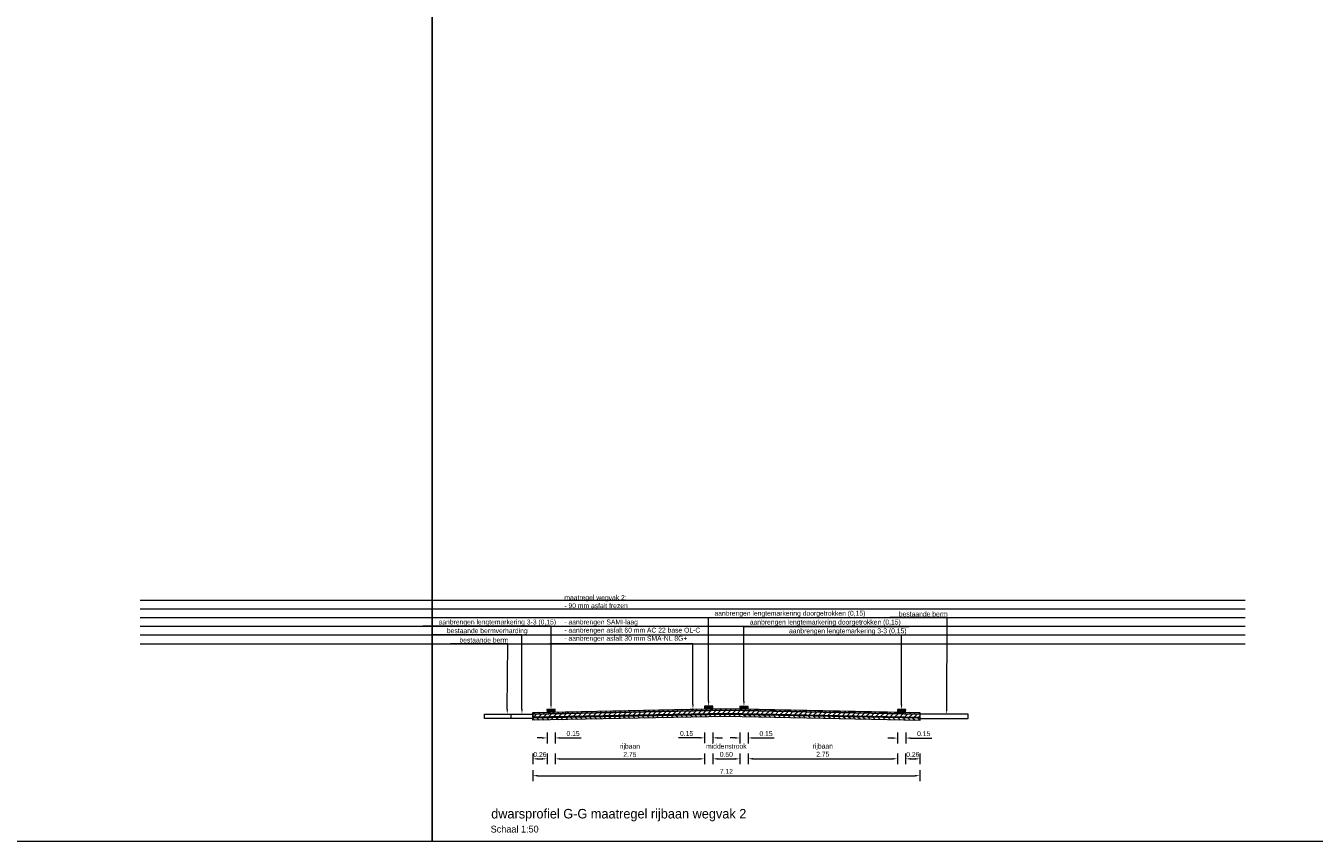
# Model space of a CAD drawing. Header units: metres. Extents: x 0 to 178216, y 0 to 407261.
# Tile 86 of 126: x 166868 to 166892, y 406206 to 406221. Entities that reach past the tile are written whole.
import ezdxf
from ezdxf import colors
from ezdxf.entities.mleader import LeaderData, LeaderLine
from ezdxf.math import Vec2, Vec3

# ---------------------------------------------------------------- set-up
doc = ezdxf.new("R2010")
doc.units = ezdxf.units.M
doc.header["$PDSIZE"] = 1
doc.layers.get('Defpoints').update_dxf_attribs({"lineweight": 18})
for name, color, linetype, lineweight in [('N-WE-VW-MARKERING_LANGS_STREEP_DOORGETROKKEN-G', 7, 'Continuous', 18), ('X-XX-AL-T35', 50, 'Continuous', 18), ('X-XX-AL-T50', 130, 'Continuous', 18), ('X-XX-AL-TEKENBLAD-M', 7, 'Continuous', 18), ('X-XX-AL-TEKENBLAD-S', 7, 'Continuous', 18), ('X-XX-AL-TEKENBLAD-T18', 10, 'Continuous', 18)]:
    doc.layers.add(name, color=color, linetype=linetype, lineweight=lineweight)
doc.layers.add('X-XX-AL-HULPLIJN-G', color=210, linetype='Continuous', lineweight=18, plot=False)
doc.styles.add('Futurabook1-1000', font='LT.TTF', dxfattribs={"height": 2.5})
doc.styles.add('NLCS-ISO-M50-T18', font='LT.TTF', dxfattribs={"height": 0.09})
doc.styles.add('NLCS-ISO-M500-T50', font='LT.TTF', dxfattribs={"height": 2.5})
doc.dimstyles.new('NLCS-M50-T18-PIJL_L2_H2', dxfattribs={"dimscale": 0.05, "dimtxt": 0.09, "dimasz": 1.8, "dimexe": 2, "dimexo": 2, "dimgap": 0.7, "dimtad": 1, "dimzin": 0, "dimdsep": 46, "dimtxsty": 'NLCS-ISO-M50-T18', "dimcen": 0, "dimdle": 2, "dimclrd": 256, "dimclre": 256, "dimclrt": 10, "dimazin": 0, "dimtfac": 1, "dimtofl": 0, "dimtmove": 0, "dimatfit": 3, "dimfxl": 2, "dimfxlon": 1, "dimtfillclr": 256, "dimtolj": 1, "dimtzin": 0, "dimlwd": -1, "dimlwe": -1, "dimarcsym": 0})
pattern_1 = [(45, (0, -39.5), (-0.044901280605, 0.044901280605), [])]

# ---------------------------------------------------------------- blocks, each defined once
blk = doc.blocks.new('*D34')
at = {"layer": 'Defpoints', "color": 0, "transparency": 16777216}
for p in [(166877.6, 406207.963), (166880.35, 406208.019), (166880.35, 406207.1)]:
    blk.add_point(p, dxfattribs=at)
at = {"layer": 'X-XX-AL-TEKENBLAD-M', "transparency": 16777216}
for p, q in [((166877.6, 406207.2), (166877.6, 406207)), ((166880.35, 406207.2), (166880.35, 406207)), ((166877.69, 406207.1), (166880.26, 406207.1))]:
    blk.add_line(p, q, dxfattribs=at)
for points in [[(166877.69, 406207.115), (166877.69, 406207.085), (166877.6, 406207.1)], [(166880.26, 406207.115), (166880.26, 406207.085), (166880.35, 406207.1)]]:
    blk.add_solid(points, dxfattribs=at)
at = {"layer": 'X-XX-AL-TEKENBLAD-M', "color": 10, "transparency": 16777216, "insert": (166878.975, 406207.257), "char_height": 0.09, "attachment_point": 5, "style": 'NLCS-ISO-M50-T18'}
blk.add_mtext('\\A1;rijbaan\\P2.75', dxfattribs=at)
blk = doc.blocks.new('*D35')
at = {"layer": 'Defpoints', "color": 0, "transparency": 16777216}
for p in [(166880.5, 406208.021), (166881, 406208.02), (166881, 406207.1)]:
    blk.add_point(p, dxfattribs=at)
at = {"layer": 'X-XX-AL-TEKENBLAD-M', "transparency": 16777216}
for p, q in [((166880.5, 406207.2), (166880.5, 406207)), ((166881, 406207.2), (166881, 406207)), ((166880.59, 406207.1), (166880.91, 406207.1))]:
    blk.add_line(p, q, dxfattribs=at)
for points in [[(166880.59, 406207.115), (166880.59, 406207.085), (166880.5, 406207.1)], [(166880.91, 406207.115), (166880.91, 406207.085), (166881, 406207.1)]]:
    blk.add_solid(points, dxfattribs=at)
at = {"layer": 'X-XX-AL-TEKENBLAD-M', "color": 10, "transparency": 16777216, "insert": (166880.75, 406207.257), "char_height": 0.09, "attachment_point": 5, "style": 'NLCS-ISO-M50-T18'}
blk.add_mtext('\\A1;middenstrook\\P0.50', dxfattribs=at)
blk = doc.blocks.new('*D36')
at = {"layer": 'Defpoints', "color": 0, "transparency": 16777216}
for p in [(166881.15, 406208.016), (166883.9, 406207.959), (166883.9, 406207.101)]:
    blk.add_point(p, dxfattribs=at)
at = {"layer": 'X-XX-AL-TEKENBLAD-M', "transparency": 16777216}
for p, q in [((166881.15, 406207.201), (166881.15, 406207.001)), ((166883.9, 406207.201), (166883.9, 406207.001)), ((166881.24, 406207.101), (166883.81, 406207.101))]:
    blk.add_line(p, q, dxfattribs=at)
for points in [[(166881.24, 406207.116), (166881.24, 406207.086), (166881.15, 406207.101)], [(166883.81, 406207.116), (166883.81, 406207.086), (166883.9, 406207.101)]]:
    blk.add_solid(points, dxfattribs=at)
at = {"layer": 'X-XX-AL-TEKENBLAD-M', "color": 10, "transparency": 16777216, "insert": (166882.525, 406207.259), "char_height": 0.09, "attachment_point": 5, "style": 'NLCS-ISO-M50-T18'}
blk.add_mtext('\\A1;rijbaan\\P2.75', dxfattribs=at)
blk = doc.blocks.new('*D37')
at = {"layer": 'Defpoints', "color": 0, "transparency": 16777216}
for p in [(166884.05, 406207.957), (166884.313, 406207.952), (166884.313, 406207.1)]:
    blk.add_point(p, dxfattribs=at)
at = {"layer": 'X-XX-AL-TEKENBLAD-M', "transparency": 16777216}
for p, q in [((166884.05, 406207.2), (166884.05, 406207)), ((166884.313, 406207.2), (166884.313, 406207)), ((166884.14, 406207.1), (166884.223, 406207.1))]:
    blk.add_line(p, q, dxfattribs=at)
for points in [[(166884.14, 406207.115), (166884.14, 406207.085), (166884.05, 406207.1)], [(166884.223, 406207.115), (166884.223, 406207.085), (166884.313, 406207.1)]]:
    blk.add_solid(points, dxfattribs=at)
at = {"layer": 'X-XX-AL-TEKENBLAD-M', "color": 10, "transparency": 16777216, "insert": (166884.182, 406207.181), "char_height": 0.09, "attachment_point": 5, "style": 'NLCS-ISO-M50-T18'}
blk.add_mtext('\\A1;0.26', dxfattribs=at)
blk = doc.blocks.new('*D38')
at = {"layer": 'Defpoints', "color": 0, "transparency": 16777216}
for p in [(166877.188, 406207.954), (166877.45, 406207.96), (166877.45, 406207.1)]:
    blk.add_point(p, dxfattribs=at)
at = {"layer": 'X-XX-AL-TEKENBLAD-M', "transparency": 16777216}
for p, q in [((166877.188, 406207.2), (166877.188, 406207)), ((166877.45, 406207.2), (166877.45, 406207)), ((166877.278, 406207.1), (166877.36, 406207.1))]:
    blk.add_line(p, q, dxfattribs=at)
for points in [[(166877.278, 406207.115), (166877.278, 406207.085), (166877.188, 406207.1)], [(166877.36, 406207.115), (166877.36, 406207.085), (166877.45, 406207.1)]]:
    blk.add_solid(points, dxfattribs=at)
at = {"layer": 'X-XX-AL-TEKENBLAD-M', "color": 10, "transparency": 16777216, "insert": (166877.319, 406207.18), "char_height": 0.09, "attachment_point": 5, "style": 'NLCS-ISO-M50-T18'}
blk.add_mtext('\\A1;0.26', dxfattribs=at)
blk = doc.blocks.new('*D148')
at = {"layer": 'Defpoints', "color": 0, "transparency": 16777216}
for p in [(166877.188, 406207.809), (166884.313, 406207.807), (166884.313, 406206.79)]:
    blk.add_point(p, dxfattribs=at)
at = {"layer": 'X-XX-AL-TEKENBLAD-M', "transparency": 16777216}
for p, q in [((166877.188, 406206.89), (166877.188, 406206.69)), ((166884.313, 406206.89), (166884.313, 406206.69)), ((166877.278, 406206.79), (166884.223, 406206.79))]:
    blk.add_line(p, q, dxfattribs=at)
for points in [[(166877.278, 406206.805), (166877.278, 406206.775), (166877.188, 406206.79)], [(166884.223, 406206.805), (166884.223, 406206.775), (166884.313, 406206.79)]]:
    blk.add_solid(points, dxfattribs=at)
at = {"layer": 'X-XX-AL-TEKENBLAD-M', "color": 10, "transparency": 16777216, "insert": (166880.751, 406206.87), "char_height": 0.09, "attachment_point": 5, "style": 'NLCS-ISO-M50-T18'}
blk.add_mtext('\\A1;7.12', dxfattribs=at)
blk = doc.blocks.new('*D149')
at = {"layer": 'Defpoints', "color": 0, "transparency": 16777216}
for p in [(166877.45, 406207.985), (166877.599, 406208.013), (166877.599, 406207.485)]:
    blk.add_point(p, dxfattribs=at)
at = {"layer": 'X-XX-AL-TEKENBLAD-M', "transparency": 16777216}
for p, q in [((166877.45, 406207.585), (166877.45, 406207.385)), ((166877.599, 406207.585), (166877.599, 406207.385)), ((166877.36, 406207.485), (166877.27, 406207.485)), ((166877.689, 406207.485), (166878.08, 406207.485))]:
    blk.add_line(p, q, dxfattribs=at)
for points in [[(166877.36, 406207.5), (166877.36, 406207.47), (166877.45, 406207.485)], [(166877.689, 406207.5), (166877.689, 406207.47), (166877.599, 406207.485)]]:
    blk.add_solid(points, dxfattribs=at)
at = {"layer": 'X-XX-AL-TEKENBLAD-M', "color": 10, "transparency": 16777216, "insert": (166877.93, 406207.566), "char_height": 0.09, "attachment_point": 5, "style": 'NLCS-ISO-M50-T18'}
blk.add_mtext('\\A1;0.15', dxfattribs=at)
blk = doc.blocks.new('*D150')
at = {"layer": 'Defpoints', "color": 0, "transparency": 16777216}
for p in [(166880.35, 406208.018), (166880.5, 406208.046), (166880.5, 406207.486)]:
    blk.add_point(p, dxfattribs=at)
at = {"layer": 'X-XX-AL-TEKENBLAD-M', "transparency": 16777216}
for p, q in [((166880.35, 406207.586), (166880.35, 406207.386)), ((166880.5, 406207.586), (166880.5, 406207.386)), ((166880.26, 406207.486), (166879.869, 406207.486)), ((166880.59, 406207.486), (166880.68, 406207.486))]:
    blk.add_line(p, q, dxfattribs=at)
for points in [[(166880.26, 406207.501), (166880.26, 406207.471), (166880.35, 406207.486)], [(166880.59, 406207.501), (166880.59, 406207.471), (166880.5, 406207.486)]]:
    blk.add_solid(points, dxfattribs=at)
at = {"layer": 'X-XX-AL-TEKENBLAD-M', "color": 10, "transparency": 16777216, "insert": (166880.019, 406207.567), "char_height": 0.09, "attachment_point": 5, "style": 'NLCS-ISO-M50-T18'}
blk.add_mtext('\\A1;0.15', dxfattribs=at)
blk = doc.blocks.new('*D151')
at = {"layer": 'Defpoints', "color": 0, "transparency": 16777216}
for p in [(166881.001, 406208.043), (166881.151, 406208.04), (166881.151, 406207.484)]:
    blk.add_point(p, dxfattribs=at)
at = {"layer": 'X-XX-AL-TEKENBLAD-M', "transparency": 16777216}
for p, q in [((166881.001, 406207.584), (166881.001, 406207.384)), ((166881.151, 406207.584), (166881.151, 406207.384)), ((166880.911, 406207.484), (166880.821, 406207.484)), ((166881.241, 406207.484), (166881.632, 406207.484))]:
    blk.add_line(p, q, dxfattribs=at)
for points in [[(166880.911, 406207.499), (166880.911, 406207.469), (166881.001, 406207.484)], [(166881.241, 406207.499), (166881.241, 406207.469), (166881.151, 406207.484)]]:
    blk.add_solid(points, dxfattribs=at)
at = {"layer": 'X-XX-AL-TEKENBLAD-M', "color": 10, "transparency": 16777216, "insert": (166881.481, 406207.564), "char_height": 0.09, "attachment_point": 5, "style": 'NLCS-ISO-M50-T18'}
blk.add_mtext('\\A1;0.15', dxfattribs=at)
blk = doc.blocks.new('*D152')
at = {"layer": 'Defpoints', "color": 0, "transparency": 16777216}
for p in [(166883.901, 406207.985), (166884.051, 406208.007), (166884.051, 406207.482)]:
    blk.add_point(p, dxfattribs=at)
at = {"layer": 'X-XX-AL-TEKENBLAD-M', "transparency": 16777216}
for p, q in [((166883.901, 406207.582), (166883.901, 406207.382)), ((166884.051, 406207.582), (166884.051, 406207.382)), ((166883.811, 406207.482), (166883.721, 406207.482)), ((166884.141, 406207.482), (166884.532, 406207.482))]:
    blk.add_line(p, q, dxfattribs=at)
for points in [[(166883.811, 406207.497), (166883.811, 406207.467), (166883.901, 406207.482)], [(166884.141, 406207.497), (166884.141, 406207.467), (166884.051, 406207.482)]]:
    blk.add_solid(points, dxfattribs=at)
at = {"layer": 'X-XX-AL-TEKENBLAD-M', "color": 10, "transparency": 16777216, "insert": (166884.382, 406207.563), "char_height": 0.09, "attachment_point": 5, "style": 'NLCS-ISO-M50-T18'}
blk.add_mtext('\\A1;0.15', dxfattribs=at)

msp = doc.modelspace()

# ---------------------------------------------------------------- hatches: boundary and pattern name
at = {"layer": 'N-WE-VW-MARKERING_LANGS_STREEP_DOORGETROKKEN-G', "transparency": 33554559}
h = msp.add_hatch(color=256, dxfattribs=at)
h.dxf.hatch_style = 1
h.paths.add_polyline_path([(166880.499, 406208.0707), (166880.3491, 406208.0676), (166880.3501, 406208.0176), (166880.5001, 406208.0207)])
h = msp.add_hatch(color=256, dxfattribs=at)
h.dxf.hatch_style = 1
h.paths.add_polyline_path([(166881.1511, 406208.0653), (166881.0011, 406208.0683), (166881.0001, 406208.0183), (166881.1501, 406208.0153)])
h = msp.add_hatch(color=256, dxfattribs=at)
h.dxf.hatch_style = 1
h.paths.add_polyline_path([(166877.599, 406208.0126), (166877.4491, 406208.0096), (166877.4501, 406207.9596), (166877.6001, 406207.9626)])
h = msp.add_hatch(color=256, dxfattribs=at)
h.dxf.hatch_style = 1
h.paths.add_polyline_path([(166884.0511, 406208.0073), (166883.9011, 406208.0103), (166883.9001, 406207.9603), (166884.0501, 406207.9573)])
at = {"layer": 'X-XX-AL-TEKENBLAD-S', "transparency": 33554687}
h = msp.add_hatch(dxfattribs=at)
h.set_pattern_fill('ANSI31', color=256, scale=0.02, angle=270)
h.set_pattern_definition([(315, (-3e-09, 0.5), (0.044901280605, 0.044901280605), [])])
h.paths.add_polyline_path([(166877.1885, 406207.9544), (166880.7501, 406208.0245), (166884.3133, 406207.952), (166884.3133, 406207.922), (166880.7501, 406207.9945), (166877.1885, 406207.9244)])
h = msp.add_hatch(dxfattribs=at)
h.set_pattern_fill('ANSI31', color=256, scale=0.02)
h.set_pattern_definition(pattern_1)
h.paths.add_polyline_path([(166880.7501, 406207.9945), (166877.1885, 406207.9244), (166877.1885, 406207.8644), (166880.7501, 406207.9345), (166884.3133, 406207.862), (166884.3133, 406207.922)])
h = msp.add_hatch(dxfattribs=at)
h.set_pattern_fill('ANSI31', color=256, scale=0.02)
h.set_pattern_definition(pattern_1)
h.paths.add_polyline_path([(166877.1885, 406207.9244), (166880.7501, 406207.9945), (166884.3133, 406207.922), (166884.3133, 406207.862), (166880.7501, 406207.9345), (166877.1885, 406207.8644)])
h = msp.add_hatch(dxfattribs=at)
h.set_pattern_fill('ANSI31', color=8, scale=0.02, angle=270)
h.set_pattern_definition([(315, (-6.27259, -39.51), (0.044901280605, 0.044901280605), [])])
h.paths.add_polyline_path([(166877.1885, 406207.8544), (166880.7501, 406207.9245), (166884.3133, 406207.852), (166884.3133, 406207.807), (166880.7501, 406207.8795), (166877.1885, 406207.8094)])

# ---------------------------------------------------------------- linework, layer by layer
at = {"layer": 'N-WE-VW-MARKERING_LANGS_STREEP_DOORGETROKKEN-G', "flags": 128}
for points in [[(166880.499, 406208.0707), (166880.3491, 406208.0676), (166880.3501, 406208.0176), (166880.5001, 406208.0207), (166880.499, 406208.0707)], [(166881.1511, 406208.0653), (166881.0011, 406208.0683), (166881.0001, 406208.0183), (166881.1501, 406208.0153), (166881.1511, 406208.0653)], [(166877.599, 406208.0126), (166877.4491, 406208.0096), (166877.4501, 406207.9596), (166877.6001, 406207.9626), (166877.599, 406208.0126)], [(166884.0511, 406208.0073), (166883.9011, 406208.0103), (166883.9001, 406207.9603), (166884.0501, 406207.9573), (166884.0511, 406208.0073)]]:
    msp.add_lwpolyline(points, close=True, dxfattribs=at)
at = {"layer": 'X-XX-AL-HULPLIJN-G', "flags": 128}
for points in [[(166825.3375, 406225.5848), (166825.3375, 406205.5848), (166875.3375, 406205.5848), (166875.3375, 406225.5848)], [(166875.3375, 406225.5848), (166875.3375, 406205.5848), (166925.3375, 406205.5848), (166925.3375, 406225.5848)]]:
    msp.add_lwpolyline(points, close=True, dxfattribs=at)
for points in [[(166869.9657, 406210.0182), (166890.2954, 406210.0182)], [(166869.9657, 406209.8582), (166890.2954, 406209.8582)], [(166869.9657, 406209.6982), (166890.2954, 406209.6982)], [(166869.9657, 406209.5382), (166890.2954, 406209.5382)], [(166869.9657, 406209.3782), (166890.2954, 406209.3782)], [(166869.9657, 406209.2182), (166890.2954, 406209.2182)]]:
    msp.add_lwpolyline(points, dxfattribs=at)
at = {"layer": 'X-XX-AL-TEKENBLAD-S', "color": 8, "flags": 128}
for points in [[(166876.2986, 406207.9244), (166877.1885, 406207.9244), (166877.1885, 406207.8444), (166876.2986, 406207.8444)], [(166876.7887, 406207.9244), (166877.1885, 406207.9244), (166877.1885, 406207.8444), (166876.7887, 406207.8444)], [(166877.1885, 406207.8544), (166880.7501, 406207.9245), (166884.3133, 406207.852), (166884.3133, 406207.852), (166884.3133, 406207.807), (166880.7501, 406207.8795), (166877.1885, 406207.8094), (166877.1885, 406207.8544)], [(166885.2032, 406207.922), (166884.3133, 406207.922), (166884.3133, 406207.842), (166885.2032, 406207.842)]]:
    msp.add_lwpolyline(points, close=True, dxfattribs=at)
at = {"layer": 'X-XX-AL-TEKENBLAD-S', "const_width": 0.01, "flags": 128}
msp.add_lwpolyline([(166877.1886, 406207.8594), (166880.7501, 406207.9295), (166884.3133, 406207.857)], dxfattribs=at)
at = {"layer": 'X-XX-AL-TEKENBLAD-S', "flags": 128}
msp.add_lwpolyline([(166877.1885, 406207.9544), (166877.517, 406207.961), (166880.3694, 406208.018), (166880.7501, 406208.0245), (166881.0137, 406208.018), (166883.8438, 406207.9614), (166884.3133, 406207.952)], dxfattribs=at)
msp.add_lwpolyline([(166877.1885, 406207.9544), (166877.517, 406207.961), (166880.3694, 406208.018), (166880.7501, 406208.0245), (166881.0137, 406208.018), (166883.8438, 406207.9614), (166884.3133, 406207.952)], dxfattribs=at)
for points in [[(166877.1885, 406207.9544), (166880.7501, 406208.0245), (166884.3133, 406207.952), (166884.3133, 406207.952), (166884.3133, 406207.922), (166880.7501, 406207.9945), (166877.1885, 406207.9244), (166877.1885, 406207.9544)], [(166877.1885, 406207.9244), (166880.7501, 406207.9945), (166884.3133, 406207.922), (166884.3133, 406207.922), (166884.3133, 406207.862), (166880.7501, 406207.9345), (166877.1885, 406207.8644), (166877.1885, 406207.9244)]]:
    msp.add_lwpolyline(points, close=True, dxfattribs=at)

# ---------------------------------------------------------------- texts
at = {"layer": 'X-XX-AL-T35', "insert": (166876.4134, 406205.8698), "char_height": 0.125, "attachment_point": 1, "style": 'Futurabook1-1000'}
msp.add_mtext_dynamic_manual_height_columns('Schaal 1:50', width=5.387368, gutter_width=1.75, heights=[0], dxfattribs=at)
at = {"layer": 'X-XX-AL-T50', "insert": (166876.423, 406206.1787), "char_height": 0.175, "attachment_point": 1, "style": 'Futurabook1-1000'}
msp.add_mtext_dynamic_manual_height_columns('dwarsprofiel G-G maatregel rijbaan wegvak 2', width=8.139484, gutter_width=2.5, heights=[0], dxfattribs=at)

# ---------------------------------------------------------------- dimensions: what is measured, and where the dimension line sits
at = {"layer": 'X-XX-AL-TEKENBLAD-M'}
for base, p1, p2, picture, middle in [((166877.4501, 406207.0997), (166877.1885, 406207.9544), (166877.4501, 406207.9596), '*D38', (166877.3193, 406207.0997)), ((166880.4995, 406207.4859), (166880.3501, 406208.0176), (166880.4995, 406208.0457), '*D150', (166880.0194, 406207.4859)), ((166884.3133, 406207.1001), (166884.0501, 406207.9574), (166884.3133, 406207.952), '*D37', (166884.1817, 406207.1001))]:
    dim = msp.add_linear_dim(base=base, p1=p1, p2=p2, dimstyle='NLCS-M50-T18-PIJL_L2_H2', dxfattribs=at)
    dim.commit()
    dim.dimension.update_dxf_attribs({"geometry": picture, "text_midpoint": middle, "dimtype": 160})
for base, p1, p2, picture, middle in [((166877.599, 406207.485), (166877.4496, 406207.9846), (166877.599, 406208.0126), '*D149', (166877.9297, 406207.5657)), ((166881.1506, 406207.4836), (166881.0006, 406208.0433), (166881.1506, 406208.0403), '*D151', (166881.4812, 406207.5644)), ((166884.0511, 406207.4822), (166883.9006, 406207.9853), (166884.0511, 406208.0073), '*D152', (166884.3817, 406207.563)), ((166884.3133, 406206.7897), (166877.1885, 406207.8094), (166884.3133, 406207.807), '*D148', (166880.7509, 406206.8704))]:
    dim = msp.add_linear_dim(base=base, p1=p1, p2=p2, dimstyle='NLCS-M50-T18-PIJL_L2_H2', dxfattribs=at)
    dim.commit()
    dim.dimension.update_dxf_attribs({"geometry": picture, "text_midpoint": middle})
for base, p1, p2, picture, middle in [((166880.3501, 406207.0997), (166877.6001, 406207.9626), (166880.3501, 406208.0191), '*D34', (166878.9751, 406207.2574)), ((166883.9001, 406207.1012), (166881.1501, 406208.0163), (166883.9001, 406207.9588), '*D36', (166882.5251, 406207.2589))]:
    dim = msp.add_linear_dim(base=base, p1=p1, p2=p2, text='rijbaan\\P<>', dimstyle='NLCS-M50-T18-PIJL_L2_H2', dxfattribs=at)
    dim.commit()
    dim.dimension.update_dxf_attribs({"geometry": picture, "text_midpoint": middle})
dim = msp.add_linear_dim(base=(166881.0001, 406207.0997), p1=(166880.5001, 406208.0207), p2=(166881.0001, 406208.0195), text='middenstrook\\P<>', dimstyle='NLCS-M50-T18-PIJL_L2_H2', dxfattribs=at)
dim.commit()
dim.dimension.update_dxf_attribs({"geometry": '*D35', "text_midpoint": (166880.7501, 406207.0997), "dimtype": 160})

# ---------------------------------------------------------------- leaders
at = {"layer": 'X-XX-AL-TEKENBLAD-T18'}
ml = msp.add_multileader_mtext('Standard', dxfattribs=at)
ml.set_content('maatregel wegvak 2: \\P- 90 mm asfalt frezen \\P\\P- aanbrengen SAMI-laag \\P- aanbrengen asfalt 60 mm AC 22 base OL-C \\P- aanbrengen asfalt 30 mm SMA-NL 8G+ ', color=256, style='NLCS-ISO-M50-T18')
ml.set_leader_properties(color=256, linetype='ByLayer', lineweight=-1)
ml.build(insert=Vec2(0, 0))
ml.multileader.update_dxf_attribs({"text_left_attachment_type": 5, "text_right_attachment_type": 5, "dogleg_length": 0.09, "arrow_head_size": 0.09})
ctx = ml.context
ctx.base_point, ctx.char_height, ctx.arrow_head_size, ctx.landing_gap_size, ctx.plane_origin = Vec3(166877.7515, 406209.2182), 0.09, 0.09, 0.018, Vec3(166880.21, 406208.3385)
ctx.left_attachment, ctx.right_attachment = 5, 5
notes = []
notes.append((ctx, [(1, (1, 1, 0), (166880.135, 406209.2182), (-1, 0), 0.09, [(0, [(166880.1349, 406208.0133)], 0, [])])]))
ctx.mtext.insert, ctx.mtext.flow_direction = Vec3(166877.7695, 406210.1125), 5
ml = msp.add_multileader_mtext('Standard', dxfattribs=at)
ml.set_content('aanbrengen lengtemarkering doorgetrokken (0,15)', color=256, style='NLCS-ISO-M50-T18')
ml.set_leader_properties(color=256, linetype='ByLayer', lineweight=-1)
ml.build(insert=Vec2(0, 0))
ml.multileader.update_dxf_attribs({"text_left_attachment_type": 5, "text_right_attachment_type": 5, "dogleg_length": 0.09, "arrow_head_size": 0.09})
ctx = ml.context
ctx.base_point, ctx.char_height, ctx.arrow_head_size, ctx.landing_gap_size, ctx.plane_origin = Vec3(166880.5141, 406209.6993), 0.09, 0.09, 0.018, Vec3(166880.3491, 406208.3966)
ctx.left_attachment, ctx.right_attachment = 5, 5
notes.append((ctx, [(1, (1, 1, 0), (166880.4241, 406209.6993), (1, 0), 0.09, [(0, [(166880.4241, 406208.0691)], 0, [])])]))
ctx.mtext.insert, ctx.mtext.rotation, ctx.mtext.flow_direction = Vec3(166880.5321, 406209.8232), 6.2831853, 5
ml = msp.add_multileader_mtext('Standard', dxfattribs=at)
ml.set_content('bestaande berm', color=256, style='NLCS-ISO-M50-T18')
ml.set_leader_properties(color=256, linetype='ByLayer', lineweight=-1)
ml.build(insert=Vec2(0, 0))
ml.multileader.update_dxf_attribs({"text_left_attachment_type": 5, "text_right_attachment_type": 5, "dogleg_length": 0.09, "arrow_head_size": 0.09})
ctx = ml.context
ctx.base_point, ctx.char_height, ctx.arrow_head_size, ctx.landing_gap_size, ctx.plane_origin = Vec3(166883.907, 406209.6982), 0.09, 0.09, 0.018, Vec3(166884.8946, 406208.2795)
ctx.left_attachment, ctx.right_attachment = 5, 5
notes.append((ctx, [(1, (1, 1, 0), (166884.8159, 406209.6982), (-1, 0), 0.09, [(0, [(166884.8051, 406207.922)], 0, [])])]))
ctx.mtext.insert, ctx.mtext.flow_direction = Vec3(166883.925, 406209.8102), 5
ml = msp.add_multileader_mtext('Standard', dxfattribs=at)
ml.set_content('aanbrengen lengtemarkering 3-3 (0,15)', color=256, style='NLCS-ISO-M50-T18')
ml.set_leader_properties(color=256, linetype='ByLayer', lineweight=-1)
ml.build(insert=Vec2(0, 0))
ml.multileader.update_dxf_attribs({"text_left_attachment_type": 5, "text_right_attachment_type": 5, "dogleg_length": 0.09, "arrow_head_size": 0.09})
ctx = ml.context
ctx.base_point, ctx.char_height, ctx.arrow_head_size, ctx.landing_gap_size, ctx.plane_origin = Vec3(166875.4363, 406209.5382), 0.09, 0.09, 0.018, Vec3(166877.599, 406208.3386)
ctx.left_attachment, ctx.right_attachment = 5, 5
notes.append((ctx, [(1, (1, 1, 0), (166877.5241, 406209.5382), (-1, 0), 0.09, [(0, [(166877.5241, 406208.0111)], 0, [])])]))
ctx.mtext.insert, ctx.mtext.flow_direction = Vec3(166875.4543, 406209.6621), 5
ml = msp.add_multileader_mtext('Standard', dxfattribs=at)
ml.set_content('bestaande bermverharding', color=256, style='NLCS-ISO-M50-T18')
ml.set_leader_properties(color=256, linetype='ByLayer', lineweight=-1)
ml.build(insert=Vec2(0, 0))
ml.multileader.update_dxf_attribs({"text_left_attachment_type": 5, "text_right_attachment_type": 5, "dogleg_length": 0.09, "arrow_head_size": 0.09})
ctx = ml.context
ctx.base_point, ctx.char_height, ctx.arrow_head_size, ctx.landing_gap_size, ctx.plane_origin = Vec3(166875.5901, 406209.3782), 0.09, 0.09, 0.018, Vec3(166877.0654, 406208.294)
ctx.left_attachment, ctx.right_attachment = 5, 5
notes.append((ctx, [(1, (1, 1, 0), (166876.9886, 406209.3782), (-1, 0), 0.0441, [(0, [(166876.9886, 406207.9244)], 0, [])])]))
ctx.mtext.insert, ctx.mtext.flow_direction = Vec3(166875.6081, 406209.5021), 5
ml = msp.add_multileader_mtext('Standard', dxfattribs=at)
ml.set_content('aanbrengen lengtemarkering doorgetrokken (0,15)', color=256, style='NLCS-ISO-M50-T18')
ml.set_leader_properties(color=256, linetype='ByLayer', lineweight=-1)
ml.build(insert=Vec2(0, 0))
ml.multileader.update_dxf_attribs({"text_left_attachment_type": 5, "text_right_attachment_type": 5, "dogleg_length": 0.09, "arrow_head_size": 0.09})
ctx = ml.context
ctx.base_point, ctx.char_height, ctx.arrow_head_size, ctx.landing_gap_size, ctx.plane_origin = Vec3(166881.1641, 406209.537), 0.09, 0.09, 0.018, Vec3(166880.9991, 406208.3943)
ctx.left_attachment, ctx.right_attachment = 5, 5
notes.append((ctx, [(1, (1, 1, 0), (166881.0741, 406209.537), (1, 0), 0.09, [(0, [(166881.0741, 406208.0668)], 0, [])])]))
ctx.mtext.insert, ctx.mtext.rotation, ctx.mtext.flow_direction = Vec3(166881.1821, 406209.6609), 6.2831853, 5
ml = msp.add_multileader_mtext('Standard', dxfattribs=at)
ml.set_content('aanbrengen lengtemarkering 3-3 (0,15)', color=256, style='NLCS-ISO-M50-T18')
ml.set_leader_properties(color=256, linetype='ByLayer', lineweight=-1)
ml.build(insert=Vec2(0, 0))
ml.multileader.update_dxf_attribs({"text_left_attachment_type": 5, "text_right_attachment_type": 5, "dogleg_length": 0.09, "arrow_head_size": 0.09})
ctx = ml.context
ctx.base_point, ctx.char_height, ctx.arrow_head_size, ctx.landing_gap_size, ctx.plane_origin = Vec3(166881.8863, 406209.3756), 0.09, 0.09, 0.018, Vec3(166884.049, 406208.3363)
ctx.left_attachment, ctx.right_attachment = 5, 5
notes.append((ctx, [(1, (1, 1, 0), (166883.9741, 406209.3756), (-1, 0), 0.09, [(0, [(166883.9741, 406208.0088)], 0, [])])]))
ctx.mtext.insert, ctx.mtext.flow_direction = Vec3(166881.9043, 406209.4995), 5
ml = msp.add_multileader_mtext('Standard', dxfattribs=at)
ml.set_content('{\\fFutura Book|b0|i0|c0|p2;bestaande berm}', color=256, style='NLCS-ISO-M500-T50')
ml.set_leader_properties(color=256, linetype='ByLayer', lineweight=-1)
ml.build(insert=Vec2(0, 0))
ml.multileader.update_dxf_attribs({"text_left_attachment_type": 5, "text_right_attachment_type": 5, "dogleg_length": 0.09, "arrow_head_size": 0.09})
ctx = ml.context
ctx.base_point, ctx.char_height, ctx.arrow_head_size, ctx.landing_gap_size, ctx.plane_origin = Vec3(166875.8205, 406209.2182), 0.09, 0.09, 0.018, Vec3(166876.8076, 406208.2819)
ctx.left_attachment, ctx.right_attachment = 5, 5
notes.append((ctx, [(1, (1, 1, 0), (166876.7294, 406209.2182), (-1, 0), 0.09, [(0, [(166876.718, 406207.9244)], 0, [])])]))
ctx.mtext.insert, ctx.mtext.flow_direction = Vec3(166875.8385, 406209.3302), 5
for ctx, leaders in notes:
    for number, flags, end, landing, length, lines in leaders:
        leader = LeaderData()
        leader.index, (leader.has_last_leader_line, leader.has_dogleg_vector, leader.attachment_direction) = number, flags
        leader.last_leader_point, leader.dogleg_vector, leader.dogleg_length = Vec3(end), Vec3(landing), length
        for number, points, colour, breaks in lines:
            line = LeaderLine()
            line.index, line.vertices, line.color, line.breaks = number, Vec3.list(points), colors.encode_raw_color(colour), breaks
            leader.lines.append(line)
        ctx.leaders.append(leader)

doc.saveas('drawing.dxf')
